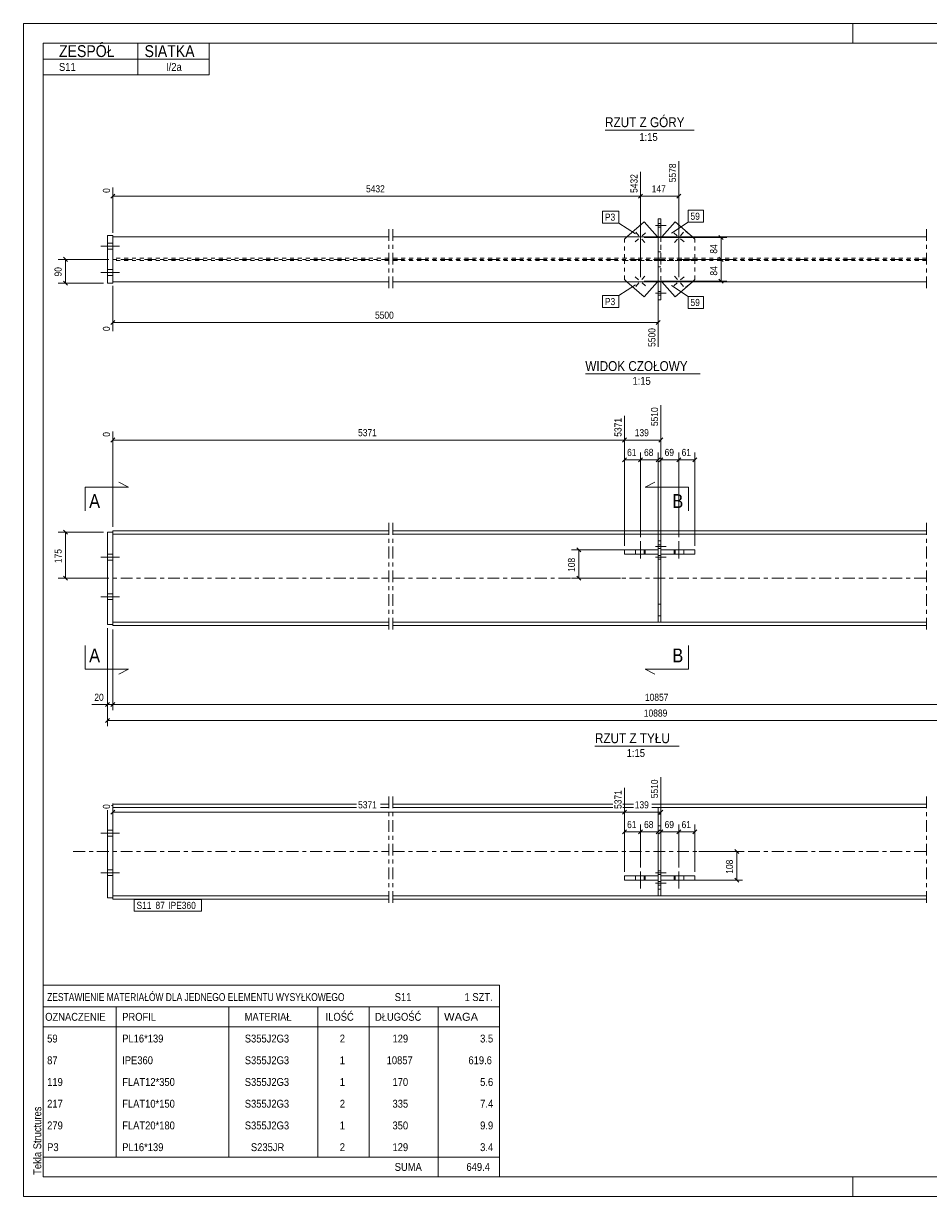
# Model space of a CAD drawing. Header units: millimetres. Extents: x 0 to 420, y 0 to 297.
# Tile 1 of 2: x 0 to 229, y 0 to 297. Entities that reach past the tile are written whole.
import ezdxf

# ---------------------------------------------------------------- set-up
doc = ezdxf.new("R2010")
doc.units = ezdxf.units.MM
for name, pattern in [('XKITLINE00', [0]), ('XKITLINE01', [4, 1, -1, 1, -1]), ('XKITLINE02', [4, 2, -2]), ('XKITLINE03', [6, 3, -1, 1, -1])]:
    doc.linetypes.add(name, pattern=pattern)
for name, color, linetype, lineweight in [('Arkusz rysunku', 3, 'Continuous', 0), ('Element', 2, 'Continuous', 0), ('Inny typ obiektu', 7, 'Continuous', 0), ('Przekrój', 7, 'Continuous', 0), ('Wymiar', 4, 'Continuous', 0), ('Znak elementu', 2, 'Continuous', 0), ('Śruba', 3, 'Continuous', 0)]:
    doc.layers.add(name, color=color, linetype=linetype, lineweight=lineweight)
doc.styles.add('ARIAL', font='ARIAL.TTF')

msp = doc.modelspace()

# ---------------------------------------------------------------- linework, layer by layer
at = {"layer": 'Arkusz rysunku', "linetype": 'XKITLINE00', "lineweight": 0}
for p, q in [((420, 297), (0, 297)), ((0, 297), (0, 0)), ((0, 292), (0, 297)), ((5, 297), (0, 297)), ((210, 292), (210, 297)), ((415, 292), (5, 292)), ((5, 292), (5, 5)), ((0, 0), (0, 5)), ((5, 5), (415, 5)), ((210, 0), (210, 5)), ((0, 0), (420, 0))]:
    msp.add_line(p, q, dxfattribs=at)
at = {"layer": 'Element', "linetype": 'XKITLINE00', "lineweight": 0}
for p, q in [((157.16, 246.78), (152.79, 242.95)), ((160.53, 242.95), (157.16, 246.78)), ((160.74, 247.55), (160.74, 242.95)), ((161.4, 247.55), (160.74, 247.55)), ((161.4, 247.55), (161.4, 242.95)), ((164.99, 246.79), (161.62, 242.95)), ((164.99, 246.79), (169.36, 242.95)), ((21.29, 243.28), (22.62, 243.28)), ((21.29, 231.28), (21.29, 243.28)), ((22.62, 243.28), (22.62, 242.95)), ((22.62, 231.61), (22.62, 242.95)), ((92.49, 242.95), (22.62, 242.95)), ((228.67, 242.95), (93.49, 242.95)), ((22.62, 231.28), (21.29, 231.28)), ((92.49, 231.61), (22.62, 231.61)), ((22.62, 231.61), (22.62, 231.28)), ((228.67, 231.61), (93.49, 231.61)), ((157.16, 227.78), (152.79, 231.61)), ((157.16, 227.78), (160.53, 231.61)), ((160.74, 231.61), (160.74, 227.01)), ((161.4, 227.01), (161.4, 231.61)), ((164.99, 227.77), (161.62, 231.61)), ((164.99, 227.77), (169.36, 231.61)), ((160.74, 227.01), (161.4, 227.01)), ((21.29, 144.87), (21.29, 168.21)), ((22.62, 168.21), (21.29, 168.21)), ((22.62, 168.54), (22.62, 168.21)), ((92.49, 168.54), (22.62, 168.54)), ((22.62, 144.87), (22.62, 168.21)), ((92.49, 167.69), (22.62, 167.69)), ((228.67, 168.54), (93.49, 168.54)), ((160.74, 167.69), (93.49, 167.69)), ((160.74, 145.39), (160.74, 167.69)), ((160.74, 167.69), (161.4, 167.69)), ((228.67, 167.69), (161.4, 167.69)), ((161.4, 167.69), (161.4, 145.39)), ((152.15, 162.67), (152.15, 163.74)), ((152.15, 163.74), (160.74, 163.74)), ((157.16, 162.67), (157.16, 163.74)), ((170, 163.74), (161.4, 163.74)), ((164.99, 162.67), (164.99, 163.74)), ((170, 163.74), (170, 162.67)), ((160.74, 162.67), (152.15, 162.67)), ((170, 162.67), (161.4, 162.67)), ((160.74, 149.99), (161.4, 149.99)), ((22.62, 144.87), (21.29, 144.87)), ((92.49, 145.39), (22.62, 145.39)), ((22.62, 144.54), (22.62, 144.87)), ((92.49, 144.54), (22.62, 144.54)), ((228.67, 145.39), (93.49, 145.39)), ((228.67, 144.54), (93.49, 144.54)), ((161.4, 145.39), (160.74, 145.39)), ((22.26, 98.99), (22.62, 98.99)), ((22.62, 99.32), (22.62, 98.99)), ((84.36, 99.32), (22.62, 99.32)), ((22.62, 98.99), (22.62, 75.65)), ((22.62, 98.47), (84.36, 98.47)), ((92.49, 99.32), (90.42, 99.32)), ((90.42, 98.47), (92.49, 98.47)), ((149.27, 99.32), (93.49, 99.32)), ((93.49, 98.47), (149.27, 98.47)), ((154.42, 99.32), (151.79, 99.32)), ((151.79, 98.47), (154.42, 98.47)), ((228.67, 99.32), (159.14, 99.32)), ((159.14, 98.47), (228.67, 98.47)), ((160.74, 76.17), (160.74, 98.47)), ((160.74, 98.47), (161.4, 98.47)), ((161.4, 98.47), (161.4, 76.17)), ((21.29, 97.78), (21.29, 75.65)), ((160.74, 93.87), (161.4, 93.87)), ((152.15, 80.12), (152.15, 81.19)), ((160.74, 81.19), (152.15, 81.19)), ((157.16, 80.12), (157.16, 81.19)), ((161.4, 81.19), (170, 81.19)), ((164.99, 80.12), (164.99, 81.19)), ((170, 80.12), (170, 81.19)), ((160.74, 80.12), (152.15, 80.12)), ((161.4, 80.12), (170, 80.12)), ((21.29, 75.65), (22.62, 75.65)), ((92.49, 76.17), (22.62, 76.17)), ((22.62, 75.32), (22.62, 75.65)), ((92.49, 75.32), (22.62, 75.32)), ((160.74, 76.17), (93.49, 76.17)), ((228.67, 75.32), (93.49, 75.32)), ((161.4, 76.17), (160.74, 76.17)), ((228.67, 76.17), (161.4, 76.17))]:
    msp.add_line(p, q, dxfattribs=at)
at = {"layer": 'Element', "linetype": 'XKITLINE01', "lineweight": 0}
for p, q in [((170, 242.38), (164.99, 246.79)), ((22.62, 242.95), (22.62, 231.61)), ((152.79, 242.95), (152.15, 242.39)), ((152.15, 237.55), (152.15, 242.39)), ((160.53, 242.95), (160.74, 242.71)), ((160.74, 242.95), (161.4, 242.95)), ((160.74, 242.95), (160.74, 237.55)), ((160.74, 242.71), (160.74, 237.55)), ((161.62, 242.95), (161.4, 242.7)), ((161.4, 242.95), (161.4, 237.55)), ((161.4, 242.7), (161.4, 237.55)), ((170, 237.55), (170, 242.38)), ((161.4, 239.21), (160.74, 239.21)), ((92.49, 237.55), (22.62, 237.55)), ((92.49, 237.01), (22.62, 237.01)), ((228.67, 237.55), (93.49, 237.55)), ((228.67, 237.01), (93.49, 237.01)), ((160.74, 237.55), (152.15, 237.55)), ((152.15, 232.17), (152.15, 237.01)), ((152.15, 237.01), (160.74, 237.01)), ((161.4, 237.55), (160.74, 237.55)), ((160.74, 237.01), (160.74, 231.85)), ((161.4, 237.01), (160.74, 237.01)), ((160.74, 237.01), (160.74, 231.61)), ((161.4, 235.35), (160.74, 235.35)), ((161.4, 237.55), (170, 237.55)), ((170, 237.01), (161.4, 237.01)), ((161.4, 237.01), (161.4, 231.85)), ((161.4, 237.01), (161.4, 227.01)), ((170, 232.18), (170, 237.01)), ((152.79, 231.61), (152.15, 232.17)), ((160.74, 231.85), (160.53, 231.61)), ((161.62, 231.61), (161.4, 231.85)), ((170, 232.18), (164.99, 227.77)), ((160.74, 231.61), (161.4, 231.61)), ((22.62, 168.21), (22.62, 167.69)), ((22.62, 144.87), (22.62, 167.69)), ((161.4, 167.69), (160.74, 167.69)), ((160.74, 145.39), (160.74, 167.69)), ((161.4, 167.69), (160.74, 167.69)), ((161.4, 167.69), (161.4, 145.39)), ((152.15, 163.74), (152.15, 162.67)), ((160.74, 163.74), (152.15, 163.74)), ((157.16, 162.67), (157.16, 163.74)), ((160.74, 166.03), (161.4, 166.03)), ((161.4, 166.03), (160.74, 166.03)), ((160.74, 163.74), (160.74, 162.67)), ((160.74, 162.67), (160.74, 163.74)), ((170, 163.74), (161.4, 163.74)), ((161.4, 162.67), (161.4, 163.74)), ((161.4, 163.74), (164.99, 163.74)), ((161.4, 162.67), (161.4, 163.74)), ((164.99, 162.67), (164.99, 163.74)), ((170, 162.67), (170, 163.74)), ((152.15, 162.67), (160.74, 162.67)), ((170, 162.67), (161.4, 162.67)), ((161.4, 162.67), (164.99, 162.67)), ((160.74, 149.99), (161.4, 149.99)), ((160.74, 147.05), (161.4, 147.05)), ((160.74, 147.05), (161.4, 147.05)), ((161.4, 145.39), (160.74, 145.39)), ((22.62, 98.99), (22.62, 97.73)), ((22.62, 76.17), (22.62, 98.47)), ((160.74, 76.17), (160.74, 98.47)), ((161.4, 98.47), (160.74, 98.47)), ((161.4, 98.47), (161.4, 76.17)), ((161.4, 96.81), (160.74, 96.81)), ((160.74, 96.81), (161.4, 96.81)), ((160.74, 93.87), (161.4, 93.87)), ((152.15, 81.19), (160.74, 81.19)), ((152.15, 80.12), (152.15, 81.19)), ((157.16, 80.12), (157.16, 81.19)), ((160.74, 81.19), (160.74, 80.12)), ((160.74, 81.19), (160.74, 80.12)), ((161.4, 80.12), (161.4, 81.19)), ((170, 81.19), (161.4, 81.19)), ((161.4, 81.19), (161.4, 80.12)), ((164.99, 81.19), (164.99, 80.12)), ((170, 80.12), (170, 81.19)), ((160.74, 80.12), (152.15, 80.12)), ((160.74, 77.83), (161.4, 77.83)), ((160.74, 77.83), (161.4, 77.83)), ((161.4, 80.12), (170, 80.12)), ((22.62, 75.65), (22.62, 76.17)), ((161.4, 76.17), (160.74, 76.17)), ((161.4, 76.17), (160.74, 76.17))]:
    msp.add_line(p, q, dxfattribs=at)
at = {"layer": 'Element', "linetype": 'XKITLINE03', "lineweight": 0}
for p, q in [((92.49, 244.95), (92.49, 229.61)), ((93.49, 244.95), (93.49, 229.61)), ((228.67, 244.95), (228.67, 229.61)), ((12.62, 237.28), (92.49, 237.28)), ((93.49, 237.28), (228.67, 237.28)), ((92.49, 170.54), (92.49, 142.54)), ((93.49, 170.54), (93.49, 142.54)), ((228.67, 170.54), (228.67, 142.54)), ((12.62, 156.54), (92.49, 156.54)), ((93.49, 156.54), (228.67, 156.54)), ((92.49, 101.32), (92.49, 73.32)), ((93.49, 101.32), (93.49, 73.32)), ((228.67, 101.32), (228.67, 73.32)), ((12.62, 87.32), (92.49, 87.32)), ((93.49, 87.32), (228.67, 87.32))]:
    msp.add_line(p, q, dxfattribs=at)
at = {"layer": 'Inny typ obiektu', "linetype": 'XKITLINE00', "lineweight": 0}
for p, q in [((5, 292), (47, 292)), ((5, 292), (5, 288)), ((29, 288), (29, 292)), ((47, 288), (47, 292)), ((5, 288), (47, 288)), ((5, 288), (5, 284)), ((29, 288), (29, 284)), ((47, 288), (47, 284)), ((5, 284), (47, 284)), ((147.26, 270), (169.86, 270)), ((142.27, 208.26), (171.34, 208.26)), ((144.7, 114.04), (165.99, 114.04)), ((5, 53.5), (5, 48)), ((5, 53.5), (120.5, 53.5)), ((120.5, 53.5), (120.5, 48)), ((5, 48), (5, 43)), ((5, 48), (120.5, 48)), ((23.5, 48), (23.5, 43)), ((52, 43), (52, 48)), ((74.5, 48), (74.5, 43)), ((87.5, 48), (87.5, 43)), ((105, 48), (105, 43)), ((120.5, 48), (120.5, 43)), ((5, 43), (120.5, 43)), ((5, 43), (5, 37.5)), ((23.5, 43), (23.5, 37.5)), ((52, 37.5), (52, 43)), ((74.5, 43), (74.5, 37.5)), ((87.5, 43), (87.5, 37.5)), ((105, 43), (105, 37.5)), ((120.5, 43), (120.5, 37.5)), ((5, 37.5), (5, 32)), ((23.5, 37.5), (23.5, 32)), ((52, 32), (52, 37.5)), ((74.5, 37.5), (74.5, 32)), ((87.5, 37.5), (87.5, 32)), ((105, 37.5), (105, 32)), ((120.5, 37.5), (120.5, 32)), ((5, 32), (5, 26.5)), ((23.5, 32), (23.5, 26.5)), ((52, 26.5), (52, 32)), ((74.5, 32), (74.5, 26.5)), ((87.5, 32), (87.5, 26.5)), ((105, 32), (105, 26.5)), ((120.5, 32), (120.5, 26.5)), ((5, 26.5), (5, 21)), ((23.5, 26.5), (23.5, 21)), ((52, 21), (52, 26.5)), ((74.5, 26.5), (74.5, 21)), ((87.5, 26.5), (87.5, 21)), ((105, 26.5), (105, 21)), ((120.5, 26.5), (120.5, 21)), ((5, 21), (5, 15.5)), ((23.5, 21), (23.5, 15.5)), ((52, 15.5), (52, 21)), ((74.5, 21), (74.5, 15.5)), ((87.5, 21), (87.5, 15.5)), ((105, 21), (105, 15.5)), ((120.5, 21), (120.5, 15.5)), ((5, 15.5), (5, 10)), ((23.5, 15.5), (23.5, 10)), ((52, 10), (52, 15.5)), ((74.5, 15.5), (74.5, 10)), ((87.5, 15.5), (87.5, 10)), ((105, 15.5), (105, 10)), ((120.5, 15.5), (120.5, 10)), ((5, 10), (5, 5)), ((5, 10), (120.5, 10)), ((105, 10), (105, 5)), ((120.5, 10), (120.5, 5)), ((5, 5), (120.5, 5))]:
    msp.add_line(p, q, dxfattribs=at)
at = {"layer": 'Przekrój', "linetype": 'XKITLINE00', "lineweight": 0}
for p, q in [((15.62, 179.58), (15.62, 173.58)), ((15.62, 179.58), (21.62, 179.58)), ((21.62, 179.58), (26.62, 179.58)), ((26.62, 179.58), (24.12, 180.83)), ((157.4, 179.58), (159.9, 180.83)), ((162.4, 179.58), (157.4, 179.58)), ((168.4, 179.58), (162.4, 179.58)), ((168.4, 179.58), (168.4, 173.58)), ((15.62, 133.5), (15.62, 139.5)), ((168.4, 133.5), (168.4, 139.5)), ((15.62, 133.5), (21.62, 133.5)), ((21.62, 133.5), (26.62, 133.5)), ((26.62, 133.5), (24.12, 132.25)), ((157.4, 133.5), (159.9, 132.25)), ((162.4, 133.5), (157.4, 133.5)), ((168.4, 133.5), (162.4, 133.5))]:
    msp.add_line(p, q, dxfattribs=at)
at = {"layer": 'Wymiar', "linetype": 'XKITLINE00', "lineweight": 0}
for p, q in [((165.96, 232.73), (165.96, 262.14)), ((156.2, 232.73), (156.2, 259.44)), ((156.2, 232.73), (156.2, 259.44)), ((22.62, 243.95), (22.62, 255.43)), ((23.13, 253.79), (22.11, 252.77)), ((22.62, 253.28), (156.2, 253.28)), ((156.71, 253.79), (155.69, 252.77)), ((156.71, 253.79), (155.69, 252.77)), ((156.2, 253.28), (165.96, 253.28)), ((166.46, 253.79), (165.45, 252.77)), ((160.74, 246.55), (160.74, 215.12)), ((157.2, 242.83), (178.06, 242.83)), ((176.11, 243.34), (177.13, 242.32)), ((176.62, 237.28), (176.62, 242.83)), ((10.11, 237.79), (11.13, 236.77)), ((176.11, 237.79), (177.13, 236.77)), ((176.11, 237.79), (177.13, 236.77)), ((21.62, 237.28), (8.76, 237.28)), ((10.62, 231.28), (10.62, 237.28)), ((166.96, 237.28), (178.06, 237.28)), ((166.96, 237.28), (178.06, 237.28)), ((176.62, 231.73), (176.62, 237.28)), ((10.11, 231.79), (11.13, 230.77)), ((157.2, 231.73), (178.06, 231.73)), ((176.11, 232.24), (177.13, 231.22)), ((20.29, 231.28), (8.76, 231.28)), ((22.62, 230.61), (22.62, 219.12)), ((23.13, 221.79), (22.11, 220.77)), ((22.62, 221.28), (160.74, 221.28)), ((161.25, 221.79), (160.23, 220.77)), ((161.4, 164.74), (161.4, 200.4)), ((152.15, 164.74), (152.15, 197.7)), ((152.15, 164.74), (152.15, 197.7)), ((22.62, 169.54), (22.62, 193.69)), ((23.13, 192.05), (22.11, 191.03)), ((22.62, 191.54), (152.15, 191.54)), ((152.66, 192.05), (151.64, 191.03)), ((152.66, 192.05), (151.64, 191.03)), ((152.15, 191.54), (161.4, 191.54)), ((161.91, 192.05), (160.89, 191.03)), ((152.15, 164.74), (152.15, 188.4)), ((156.2, 166.91), (156.2, 188.4)), ((156.2, 166.91), (156.2, 188.4)), ((160.74, 164.74), (160.74, 188.4)), ((161.4, 164.74), (161.4, 188.4)), ((165.96, 166.91), (165.96, 188.4)), ((165.96, 166.91), (165.96, 188.4)), ((170, 164.74), (170, 188.4)), ((152.66, 187.05), (151.64, 186.03)), ((152.15, 186.54), (156.2, 186.54)), ((156.71, 187.05), (155.69, 186.03)), ((156.71, 187.05), (155.69, 186.03)), ((156.2, 186.54), (160.74, 186.54)), ((161.25, 187.05), (160.23, 186.03)), ((161.91, 187.05), (160.89, 186.03)), ((161.4, 186.54), (165.96, 186.54)), ((166.46, 187.05), (165.45, 186.03)), ((166.46, 187.05), (165.45, 186.03)), ((165.96, 186.54), (170, 186.54)), ((170.51, 187.05), (169.49, 186.03)), ((20.29, 168.21), (8.76, 168.21)), ((10.11, 168.72), (11.13, 167.7)), ((10.62, 156.54), (10.62, 168.21)), ((160.4, 163.74), (138.76, 163.74)), ((140.11, 164.25), (141.13, 163.23)), ((140.62, 156.54), (140.62, 163.74)), ((21.62, 156.54), (8.76, 156.54)), ((10.11, 157.05), (11.13, 156.03)), ((151.15, 156.54), (138.76, 156.54)), ((140.11, 157.05), (141.13, 156.03)), ((21.29, 143.87), (21.29, 119.1)), ((21.29, 143.87), (21.29, 123.1)), ((22.62, 143.54), (22.62, 123.1)), ((22.62, 143.54), (22.62, 123.1)), ((21.8, 125.05), (20.78, 124.03)), ((23.13, 125.05), (22.11, 124.03)), ((23.13, 125.05), (22.11, 124.03)), ((21.29, 124.54), (17.27, 124.54)), ((21.29, 124.54), (17.27, 124.54)), ((21.29, 124.54), (22.62, 124.54)), ((22.62, 124.54), (298.77, 124.54)), ((21.8, 121.05), (20.78, 120.03)), ((21.29, 120.54), (299.56, 120.54)), ((161.4, 82.19), (161.4, 106.18)), ((152.15, 82.19), (152.15, 103.48)), ((152.15, 82.19), (152.15, 103.48)), ((22.62, 83.29), (22.62, 99.47)), ((23.13, 97.83), (22.11, 96.81)), ((22.62, 97.32), (152.15, 97.32)), ((152.66, 97.83), (151.64, 96.81)), ((152.66, 97.83), (151.64, 96.81)), ((152.15, 97.32), (161.4, 97.32)), ((161.91, 97.83), (160.89, 96.81)), ((152.66, 92.83), (151.64, 91.81)), ((152.15, 82.19), (152.15, 94.18)), ((152.15, 92.32), (156.2, 92.32)), ((156.71, 92.83), (155.69, 91.81)), ((156.71, 92.83), (155.69, 91.81)), ((156.2, 83.29), (156.2, 94.18)), ((156.2, 83.29), (156.2, 94.18)), ((156.2, 92.32), (160.74, 92.32)), ((161.25, 92.83), (160.23, 91.81)), ((160.74, 82.19), (160.74, 94.18)), ((161.91, 92.83), (160.89, 91.81)), ((161.4, 82.19), (161.4, 94.18)), ((161.4, 92.32), (165.96, 92.32)), ((166.46, 92.83), (165.45, 91.81)), ((166.46, 92.83), (165.45, 91.81)), ((165.96, 83.29), (165.96, 94.18)), ((165.96, 83.29), (165.96, 94.18)), ((165.96, 92.32), (170, 92.32)), ((170.51, 92.83), (169.49, 91.81)), ((170, 82.19), (170, 94.18)), ((171, 87.32), (182.06, 87.32)), ((180.11, 87.83), (181.13, 86.81)), ((180.62, 80.12), (180.62, 87.32)), ((180.11, 80.63), (181.13, 79.61)), ((161.74, 80.12), (182.06, 80.12))]:
    msp.add_line(p, q, dxfattribs=at)
at = {"layer": 'Znak elementu', "linetype": 'XKITLINE00', "lineweight": 0}
for p, q in [((168.29, 249.69), (172.16, 249.69)), ((168.29, 246.69), (168.29, 249.69)), ((172.16, 246.69), (172.16, 249.69)), ((146.62, 249.47), (150.76, 249.47)), ((146.62, 246.47), (146.62, 249.47)), ((150.76, 246.47), (150.76, 249.47)), ((164.05, 243.94), (168.29, 246.69)), ((168.29, 246.69), (172.16, 246.69)), ((146.62, 246.47), (150.76, 246.47)), ((155, 243.72), (150.76, 246.47)), ((155, 230.84), (150.76, 228.09)), ((164.05, 230.62), (168.29, 227.87)), ((146.62, 228.09), (150.76, 228.09)), ((146.62, 225.09), (146.62, 228.09)), ((150.76, 225.09), (150.76, 228.09)), ((168.29, 227.87), (172.16, 227.87)), ((168.29, 224.87), (168.29, 227.87)), ((172.16, 224.87), (172.16, 227.87)), ((146.62, 225.09), (150.76, 225.09)), ((168.29, 224.87), (172.16, 224.87)), ((28.02, 75.22), (45.12, 75.22)), ((28.02, 72.22), (28.02, 75.22)), ((45.12, 72.22), (45.12, 75.22)), ((28.02, 72.22), (45.12, 72.22))]:
    msp.add_line(p, q, dxfattribs=at)
at = {"layer": 'Śruba', "linetype": 'XKITLINE00', "lineweight": 0}
for p, q in [((155.05, 244.14), (155.82, 243.27)), ((157.5, 243.98), (156.63, 243.21)), ((162.74, 245.88), (160.07, 245.88)), ((162.74, 245.88), (160.07, 245.88)), ((161.4, 246.35), (160.74, 246.35)), ((161.4, 246.35), (160.74, 246.35)), ((161.4, 245.41), (160.74, 245.41)), ((161.4, 245.41), (160.74, 245.41)), ((164.65, 243.98), (165.52, 243.22)), ((167.1, 244.13), (166.34, 243.27)), ((19.55, 240.61), (24.35, 240.61)), ((19.55, 240.61), (24.35, 240.61)), ((21.29, 241.35), (22.62, 241.35)), ((21.29, 241.35), (22.62, 241.35)), ((154.89, 241.69), (155.76, 242.45)), ((157.34, 241.53), (156.58, 242.4)), ((164.81, 241.53), (165.57, 242.4)), ((167.26, 241.69), (166.39, 242.45)), ((21.29, 239.88), (22.62, 239.88)), ((21.29, 239.88), (22.62, 239.88)), ((21.29, 234.68), (22.62, 234.68)), ((21.29, 234.68), (22.62, 234.68)), ((19.55, 233.95), (24.35, 233.95)), ((19.55, 233.95), (24.35, 233.95)), ((21.29, 233.21), (22.62, 233.21)), ((21.29, 233.21), (22.62, 233.21)), ((154.89, 232.87), (155.76, 232.11)), ((157.34, 233.03), (156.58, 232.16)), ((164.81, 233.03), (165.57, 232.16)), ((167.26, 232.87), (166.39, 232.11)), ((155.05, 230.42), (155.82, 231.29)), ((157.5, 230.58), (156.63, 231.35)), ((161.4, 229.15), (160.74, 229.15)), ((161.4, 229.15), (160.74, 229.15)), ((164.65, 230.58), (165.52, 231.34)), ((167.1, 230.42), (166.34, 231.29)), ((162.74, 228.68), (160.07, 228.68)), ((162.74, 228.68), (160.07, 228.68)), ((161.4, 228.21), (160.74, 228.21)), ((161.4, 228.21), (160.74, 228.21)), ((154.97, 163.74), (154.97, 162.67)), ((156.2, 165.91), (156.2, 161.57)), ((157.42, 163.74), (157.42, 162.67)), ((162.74, 164.54), (160.07, 164.54)), ((161.4, 165.01), (160.74, 165.01)), ((161.4, 164.07), (160.74, 164.07)), ((164.73, 163.74), (164.73, 162.67)), ((165.96, 165.91), (165.96, 161.57)), ((167.18, 163.74), (167.18, 162.67)), ((19.55, 161.87), (24.35, 161.87)), ((19.55, 161.87), (24.35, 161.87)), ((21.29, 162.61), (22.62, 162.61)), ((21.29, 162.61), (22.62, 162.61)), ((21.29, 161.14), (22.62, 161.14)), ((21.29, 161.14), (22.62, 161.14)), ((162.74, 161.87), (160.07, 161.87)), ((161.4, 162.34), (160.74, 162.34)), ((161.4, 161.41), (160.74, 161.41)), ((19.55, 151.87), (24.35, 151.87)), ((19.55, 151.87), (24.35, 151.87)), ((21.29, 152.61), (22.62, 152.61)), ((21.29, 152.61), (22.62, 152.61)), ((21.29, 151.14), (22.62, 151.14)), ((21.29, 151.14), (22.62, 151.14)), ((21.29, 92.72), (22.62, 92.72)), ((21.29, 92.72), (22.62, 92.72)), ((19.55, 91.99), (24.35, 91.99)), ((19.55, 91.99), (24.35, 91.99)), ((21.29, 91.25), (22.62, 91.25)), ((21.29, 91.25), (22.62, 91.25)), ((19.55, 81.99), (24.35, 81.99)), ((19.55, 81.99), (24.35, 81.99)), ((21.29, 82.72), (22.62, 82.72)), ((21.29, 82.72), (22.62, 82.72)), ((21.29, 81.25), (22.62, 81.25)), ((21.29, 81.25), (22.62, 81.25)), ((154.97, 80.12), (154.97, 81.19)), ((156.2, 77.95), (156.2, 82.29)), ((157.42, 80.12), (157.42, 81.19)), ((162.74, 81.99), (160.07, 81.99)), ((161.4, 82.45), (160.74, 82.45)), ((161.4, 81.52), (160.74, 81.52)), ((164.73, 80.12), (164.73, 81.19)), ((165.96, 77.95), (165.96, 82.29)), ((167.18, 80.12), (167.18, 81.19)), ((162.74, 79.32), (160.07, 79.32)), ((161.4, 79.79), (160.74, 79.79)), ((161.4, 78.85), (160.74, 78.85))]:
    msp.add_line(p, q, dxfattribs=at)
at = {"layer": 'Śruba', "linetype": 'XKITLINE02', "lineweight": 0}
for p, q in [((154.97, 163.74), (154.97, 162.67)), ((156.2, 165.91), (156.2, 161.57)), ((157.42, 163.74), (157.42, 162.67)), ((162.74, 164.54), (160.07, 164.54)), ((161.4, 165.01), (160.74, 165.01)), ((161.4, 164.07), (160.74, 164.07)), ((164.73, 163.74), (164.73, 162.67)), ((165.96, 165.91), (165.96, 161.57)), ((167.18, 163.74), (167.18, 162.67)), ((162.74, 161.87), (160.07, 161.87)), ((161.4, 162.34), (160.74, 162.34)), ((161.4, 161.41), (160.74, 161.41)), ((154.97, 80.12), (154.97, 81.19)), ((156.2, 77.95), (156.2, 82.29)), ((157.42, 80.12), (157.42, 81.19)), ((162.74, 81.99), (160.07, 81.99)), ((161.4, 82.45), (160.74, 82.45)), ((161.4, 81.52), (160.74, 81.52)), ((164.73, 80.12), (164.73, 81.19)), ((165.96, 77.95), (165.96, 82.29)), ((167.18, 80.12), (167.18, 81.19)), ((162.74, 79.32), (160.07, 79.32)), ((161.4, 79.79), (160.74, 79.79)), ((161.4, 78.85), (160.74, 78.85))]:
    msp.add_line(p, q, dxfattribs=at)

# ---------------------------------------------------------------- texts
at = {"layer": 'Arkusz rysunku', "style": 'ARIAL', "width": 0.85}
msp.add_text('Tekla Structures', height=2, rotation=90, dxfattribs=at).set_placement((4.5, 5.5))
at = {"layer": 'Inny typ obiektu', "style": 'ARIAL'}
for s, height, width, p in [('ZESPÓŁ', 3, 0.85, (9, 288.5)), ('SIATKA', 3, 0.85, (30.66, 288.5)), ('S11', 2, 0.85, (9, 285)), ('I/2a', 2, 0.85, (36.11, 285)), ('RZUT Z GÓRY', 2.5, 0.85, (147.26, 270.75)), ('1:15', 2, 0.85, (155.96, 267.25)), ('WIDOK CZOŁOWY', 2.5, 0.85, (142.27, 209.01)), ('1:15', 2, 0.85, (154.21, 205.51)), ('RZUT Z TYŁU', 2.5, 0.85, (144.7, 114.79)), ('1:15', 2, 0.85, (152.75, 111.29)), ('ZESTAWIENIE MATERIAŁÓW DLA JEDNEGO ELEMENTU WYSYŁKOWEGO', 2, 0.765, (6, 49.5)), ('S11', 2, 0.85, (94, 49.5)), ('1', 2, 0.85, (111.69, 49.5)), (' SZT.', 2, 0.85, (113, 49.5)), ('OZNACZENIE', 2, 0.85, (5.5, 44.5)), ('PROFIL', 2, 0.85, (25, 44.5)), ('MATERIAŁ', 2, 0.85, (56, 44.5)), ('ILOŚĆ', 2, 0.85, (76.5, 44.5)), ('DŁUGOŚĆ', 2, 0.85, (89, 44.5)), ('WAGA', 2, 1.008832, (106.5, 44.5)), ('59', 2, 0.85, (6, 39)), ('PL16*139', 2, 0.85, (25, 39)), ('S355J2G3', 2, 0.85, (56.04, 39)), ('2', 2, 0.85, (80.09, 39)), ('129', 2, 0.85, (93.44, 39)), ('3.5', 2, 0.85, (115.63, 39)), ('87', 2, 0.85, (6, 33.5)), ('IPE360', 2, 0.85, (25, 33.5)), ('S355J2G3', 2, 0.85, (56.04, 33.5)), ('1', 2, 0.85, (80.09, 33.5)), ('10857', 2, 0.85, (91.96, 33.5)), ('619.6', 2, 0.85, (112.67, 33.5)), ('119', 2, 0.85, (6, 28)), ('FLAT12*350', 2, 0.85, (25, 28)), ('S355J2G3', 2, 0.85, (56.04, 28)), ('1', 2, 0.85, (80.09, 28)), ('170', 2, 0.85, (93.44, 28)), ('5.6', 2, 0.85, (115.63, 28)), ('217', 2, 0.85, (6, 22.5)), ('FLAT10*150', 2, 0.85, (25, 22.5)), ('S355J2G3', 2, 0.85, (56.04, 22.5)), ('2', 2, 0.85, (80.09, 22.5)), ('335', 2, 0.85, (93.44, 22.5)), ('7.4', 2, 0.85, (115.63, 22.5)), ('279', 2, 0.85, (6, 17)), ('FLAT20*180', 2, 0.85, (25, 17)), ('S355J2G3', 2, 0.85, (56.04, 17)), ('1', 2, 0.85, (80.09, 17)), ('350', 2, 0.85, (93.44, 17)), ('9.9', 2, 0.85, (115.63, 17)), ('P3', 2, 0.85, (6, 11.5)), ('PL16*139', 2, 0.85, (25, 11.5)), ('S235JR', 2, 0.85, (57.59, 11.5)), ('2', 2, 0.85, (80.09, 11.5)), ('129', 2, 0.85, (93.44, 11.5)), ('3.4', 2, 0.85, (115.63, 11.5)), ('SUMA', 2, 0.85, (94, 6.5)), ('649.4', 2, 0.85, (112.17, 6.5))]:
    msp.add_text(s, height=height, dxfattribs=dict(at, width=width)).set_placement(p)
at = {"layer": 'Przekrój', "style": 'ARIAL', "width": 0.85}
for s, p in [('A', (16.62, 174.33)), ('B', (164.29, 174.33)), ('A', (16.62, 135.25)), ('B', (164.29, 135.25))]:
    msp.add_text(s, height=3.5, dxfattribs=at).set_placement(p)
at = {"layer": 'Wymiar', "style": 'ARIAL', "width": 0.85}
for s, p in [('5432', (155.48, 254.1)), ('5578', (165.24, 256.8)), ('0', (21.9, 254.1)), ('84', (175.66, 238.72)), ('90', (9.66, 232.94)), ('84', (175.66, 233.17)), ('0', (21.9, 219.12)), ('5500', (160.02, 215.12)), ('5510', (160.68, 195.06)), ('5371', (151.43, 192.36)), ('0', (21.9, 192.36)), ('175', (9.66, 160.37)), ('108', (139.66, 158.14)), ('5510', (160.68, 100.84)), ('5371', (151.43, 98.14)), ('0', (21.9, 98.14)), ('108', (179.66, 81.72))]:
    msp.add_text(s, height=1.8, rotation=90.0002, dxfattribs=at).set_placement(p)
for s, p in [('5432', (86.74, 254.24)), ('147', (159.07, 254.24)), ('5500', (89.01, 222.24)), ('5371', (84.72, 192.5)), ('139', (154.78, 192.5)), ('61', (152.84, 187.5)), ('68', (157.13, 187.5)), ('69', (162.34, 187.5)), ('61', (166.64, 187.5)), ('20', (17.94, 125.5)), ('10857', (157.36, 125.5)), ('10889', (157.08, 121.5)), ('5371', (84.72, 98.28)), ('139', (154.78, 98.28)), ('61', (152.84, 93.28)), ('68', (157.13, 93.28)), ('69', (162.34, 93.28)), ('61', (166.64, 93.28))]:
    msp.add_text(s, height=1.8, dxfattribs=at).set_placement(p)
at = {"layer": 'Znak elementu', "style": 'ARIAL', "width": 0.85}
for s, p in [('P3', (147.22, 247.07)), ('59', (168.89, 247.29)), ('P3', (147.22, 225.69)), ('59', (168.89, 225.47)), ('S11', (28.62, 72.82)), ('87', (33.43, 72.82)), ('IPE360', (36.64, 72.82))]:
    msp.add_text(s, height=1.8, dxfattribs=at).set_placement(p)

doc.saveas('drawing.dxf')
